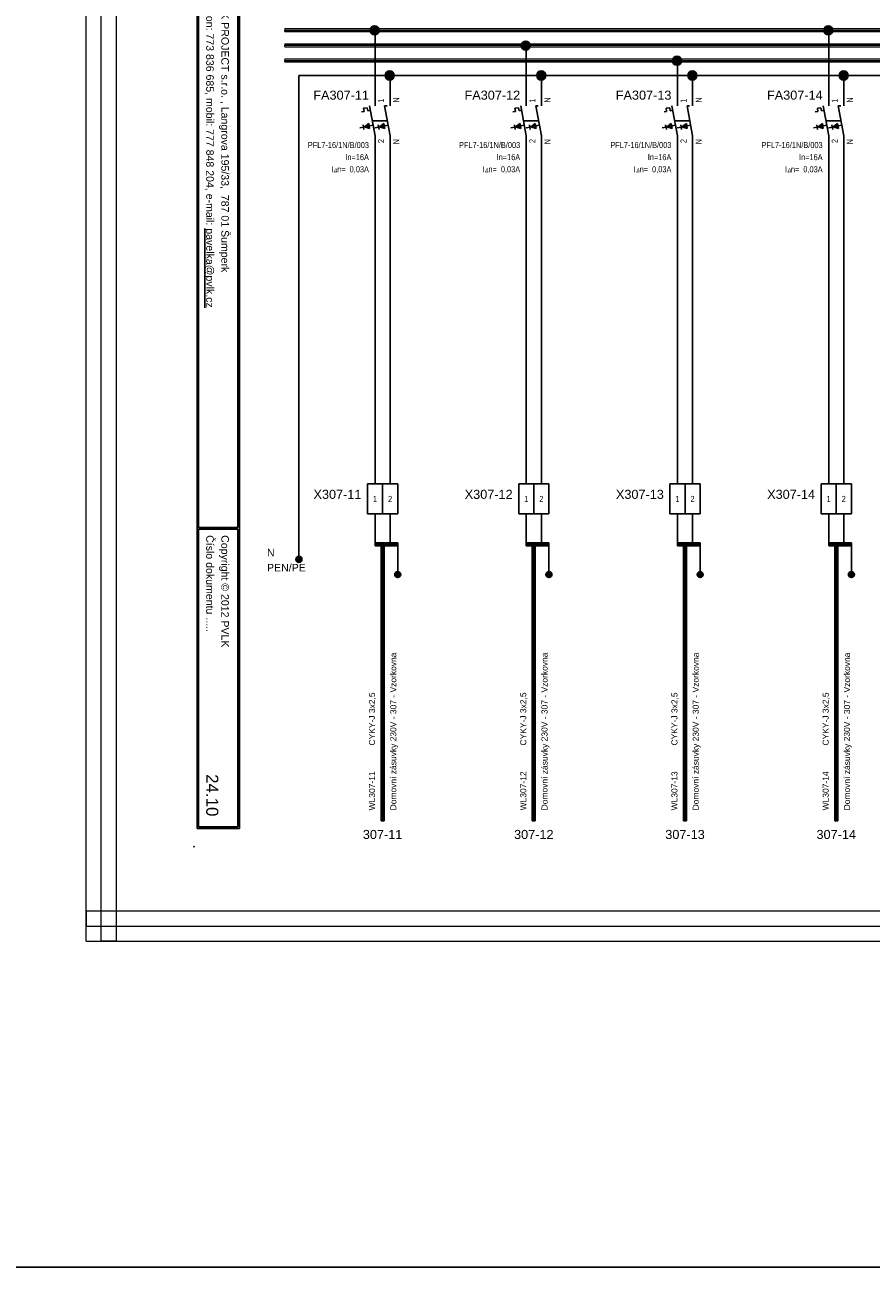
# Model space of a CAD drawing. Extents: x -3642 to 3381, y 3251 to 3904.
# Tile 29 of 41: x 1125 to 1404, y 3251 to 3662. Entities that reach past the tile are written whole.
import ezdxf
from ezdxf.enums import TextEntityAlignment as Align

# ---------------------------------------------------------------- set-up
doc = ezdxf.new("R2010")
doc.units = 0
doc.header["$MEASUREMENT"] = 0
for name, color, linetype in [('1-KRESBA', 7, 'Continuous'), ('__Bílá', 7, 'Continuous'), ('__Oranžová', 30, 'Continuous'), ('__Rudá 010', 10, 'Continuous'), ('__Svmodrá', 4, 'Continuous'), ('__Vínová 220', 220, 'Continuous'), ('__Zelená', 3, 'Continuous'), ('__Černá 250', 7, 'Continuous')]:
    doc.layers.add(name, color=color, linetype=linetype)
doc.styles.add('Arial', font='arial.ttf')
doc.styles.add('GENERATED_STYLE_1', font='arial.ttf')
doc.styles.add('GREEKC', font='greekc', dxfattribs={"width": 0.8, "height": 1.3})

# ---------------------------------------------------------------- blocks, each defined once
blk = doc.blocks.new('BLK_Razítko_malé_pro_rozváděče')
at = {"layer": '__Bílá'}
for p, q in [((15, -1), (15, -20)), ((15, -1), (294, -1)), ((15.5, -1.5), (15.5, -19.5)), ((15.5, -1.5), (184.5, -1.5)), ((184.5, -1.5), (184.5, -19.5)), ((185, -1.5), (185, -19.5)), ((185, -1.5), (293.5, -1.5)), ((293.5, -19.5), (293.5, -1.5)), ((294, -20), (294, -1)), ((15, -20), (294, -20)), ((15.5, -19.5), (184.5, -19.5)), ((185, -19.5), (293.5, -19.5)), ((15, -405), (15, -419)), ((15, -405), (294, -405)), ((15.5, -405.5), (15.5, -418.5)), ((15.5, -405.5), (194.5, -405.5)), ((194.5, -405.5), (194.5, -418.5)), ((195, -405.5), (195, -418.5)), ((195, -405.5), (293.5, -405.5)), ((293.5, -405.5), (293.5, -418.5)), ((294, -405), (294, -419)), ((15, -419), (294, -419)), ((15.5, -418.5), (194.5, -418.5)), ((195, -418.5), (293.5, -418.5))]:
    blk.add_line(p, q, dxfattribs=at)
for p in [(0, 0), (300, 0), (0, -420), (300, -420)]:
    blk.add_point(p, dxfattribs=at)
at = {"layer": '__Bílá', "style": 'Arial'}
for s, height, p in [('-', 3, (38, -7)), ('Dokument', 2.5, (187, -7)), ('-', 3, (210.5, -7)), ('SO/PS', 2.5, (17.5, -12)), ('-', 3, (38, -12)), ('Vypracoval', 2.5, (187, -12)), ('-', 3, (210.5, -12)), ('Investor', 2.5, (17.5, -17)), ('-', 3, (38, -17)), ('Datum', 2.5, (187, -17)), ('-', 3, (210.5, -17)), ('PVLK PROJECT s.r.o. , Langrova 195/33,  787 01 Šumperk', 2.5, (17.5, -411)), ('Copyright © 2012 PVLK', 2.5, (197, -411)), ('Telefon: 773 836 685, mobil: 777 848 204, e-mail: %%Upavelka@pvlk.cz', 2.5, (17.5, -416)), ('Číslo dokumentu .....', 2.5, (197, -416))]:
    blk.add_text(s, height=height, dxfattribs=at).set_placement(p)
at = {"layer": '__Vínová 220', "char_height": 2.5, "attachment_point": 7, "style": 'Arial'}
for s, insert in [('715 0908', (17.5, -7)), ('Rozšíření výrobního areálu firmy PLASTKON PRODUCT, S.R.O.', (42.5, -7.75)), ('R3 – Hlavní rozváděč 3NP', (215, -7.75)), ('SO 02 - Novostavba skladovací haly s administrativní budovou', (42.5, -12.75)), ('Miroslav Pavelka', (215, -12.75)), ('Plastkon product, s.r.o., Hlavní 147, Mikulovice 790 84', (42.5, -17.75)), ('06/2016', (215, -17.75))]:
    blk.add_mtext(s, dxfattribs=dict(at, insert=insert))
at = {"layer": '__Vínová 220', "style": 'Arial'}
blk.add_attdef('ČÍSLO', text='', height=4, dxfattribs=at).set_placement((290, -416), align=Align.RIGHT)
blk = doc.blocks.new('V0109A02')
for p, q in [((0, 0), (0, 10)), ((5, 10), (0, 10)), ((5, 0), (5, 10)), ((10, 10), (5, 10)), ((10, 0), (10, 10)), ((5, 0), (0, 0)), ((10, 0), (5, 0))]:
    blk.add_line(p, q)
at = {"style": 'Arial'}
blk.add_attdef('POPIS', text='', height=3, dxfattribs=at).set_placement((-2, 5), align=Align.RIGHT)
at = {"style": 'Arial', "width": 0.8}
for tag, p in [('S1', (2.5, 5)), ('S2', (7.5, 5))]:
    blk.add_attdef(tag, text='', height=2, dxfattribs=at).set_placement(p, align=Align.MIDDLE)
blk = doc.blocks.new('V0085A01')
h = blk.add_hatch(color=256)
edge = h.paths.add_edge_path()
edge.add_arc((0, 0), 1, 0, 360)
blk.add_circle((0, 0), 1)
blk = doc.blocks.new('FEVA0910')
h = blk.add_hatch(color=256)
h.paths.add_polyline_path([(-1.92, -1.71), (-2.06, -0.92), (-3.5, -2)])
h.paths.add_polyline_path([(-3.5, -2), (-1.77, -2.5), (-1.92, -1.71)])
h = blk.add_hatch(color=256)
h.paths.add_polyline_path([(2.94, -0.92), (1.5, -2), (3.08, -1.71)])
h.paths.add_polyline_path([(3.08, -1.71), (1.5, -2), (3.23, -2.5)])
for p, q in [((0, 5), (0, 10)), ((5, 5), (5, 10)), ((-3.75, 4.14), (-2.56, 4.35)), ((-3.75, 4.14), (-3.57, 3.12)), ((-2.56, 4.35), (-2.38, 3.34)), ((-1.82, 5), (0, -5)), ((3.18, 5), (5, -5)), ((3.18, 5), (4, 5)), ((-4.45, 2.96), (-3.57, 3.12)), ((-2.38, 3.34), (-1.54, 3.49)), ((-0.91, 0), (4.09, 0)), ((-3.79, -2.07), (-5.07, -2.29)), ((-3.93, -1.27), (-3.65, -2.86)), ((-3.5, -2), (-2.06, -0.92)), ((-3.5, -2), (-0.64, -1.48)), ((-3.5, -2), (-1.77, -2.5)), ((-2.06, -0.92), (-1.77, -2.5)), ((1.21, -2.07), (-0.07, -2.29)), ((1.07, -1.27), (1.35, -2.86)), ((1.5, -2), (2.94, -0.92)), ((1.5, -2), (4.36, -1.48)), ((1.5, -2), (3.23, -2.5)), ((2.94, -0.92), (3.23, -2.5)), ((0, -5), (0, -10)), ((5, -5), (5, -10))]:
    blk.add_line(p, q)
at = {"style": 'Arial', "width": 0.8}
for s, p in [('I', (-14.5, -17)), ('n=', (-12.5, -17))]:
    blk.add_text(s, height=2, dxfattribs=at).set_placement(p)
at = {"style": 'GREEKC', "oblique": 10, "width": 0.8}
blk.add_text('D', height=1.3, dxfattribs=at).set_placement((-13.68, -17))
at = {"style": 'Arial'}
blk.add_attdef('POPIS', text='', height=3, dxfattribs=at).set_placement((-2, 7), align=Align.RIGHT)
at = {"style": 'Arial', "width": 0.8}
for tag, p in [('NO1', (3, 6)), ('NO2', (8, 6))]:
    blk.add_attdef(tag, p, '', height=2, rotation=90, dxfattribs=at)
for tag, p in [('TYP', (-2, -9)), ('PROUD', (-2, -13)), ('REZID', (-2, -17)), ('DOPLŇ1', (-2, -21)), ('DOPLŇ2', (-2, -25))]:
    blk.add_attdef(tag, text='', height=2, dxfattribs=at).set_placement(p, align=Align.RIGHT)
for tag, p in [('CO1', (3, -6)), ('CO2', (8, -6))]:
    blk.add_attdef(tag, text='', height=2, rotation=90, dxfattribs=at).set_placement(p, align=Align.RIGHT)
blk = doc.blocks.new('L0001A02')
at = {"linetype": 'Continuous'}
h = blk.add_hatch(color=256, dxfattribs=at)
edge = h.paths.add_edge_path()
edge.add_arc((0, 0), 1.5, 0, 360)
blk.add_circle((0, 0), 1.5)

msp = doc.modelspace()

# ---------------------------------------------------------------- linework, layer by layer
at = {"layer": '1-KRESBA'}
for p, q in [((1240.38, 3640), (1240.38, 3660)), ((1390.38, 3640), (1390.38, 3660)), ((1290.38, 3640), (1290.38, 3655.12)), ((1340.38, 3640), (1340.38, 3650)), ((1522.78, 3645), (1215.21, 3645)), ((1215.21, 3645), (1215.21, 3485.1)), ((1245.38, 3640), (1245.38, 3645)), ((1295.38, 3645), (1265.21, 3645)), ((1295.38, 3640), (1295.38, 3645)), ((1345.38, 3645), (1315.21, 3645)), ((1345.38, 3640), (1345.38, 3645)), ((1395.38, 3645), (1365.21, 3645)), ((1395.38, 3640), (1395.38, 3645)), ((1240.38, 3510), (1240.38, 3620)), ((1245.38, 3620), (1245.38, 3510)), ((1290.38, 3510), (1290.38, 3620)), ((1295.38, 3620), (1295.38, 3510)), ((1340.38, 3510), (1340.38, 3620)), ((1345.38, 3620), (1345.38, 3510)), ((1390.38, 3510), (1390.38, 3620)), ((1395.38, 3620), (1395.38, 3510)), ((1240.38, 3500), (1240.38, 3490)), ((1245.38, 3500), (1245.38, 3490)), ((1290.38, 3500), (1290.38, 3490)), ((1295.38, 3500), (1295.38, 3490)), ((1340.38, 3500), (1340.38, 3490)), ((1345.38, 3500), (1345.38, 3490)), ((1390.38, 3500), (1390.38, 3490)), ((1395.38, 3500), (1395.38, 3490)), ((1240.38, 3490.5), (1240.38, 3490)), ((1240.38, 3490.5), (1247.88, 3490.5)), ((1240.38, 3489.5), (1240.38, 3490)), ((1240.38, 3490), (1247.88, 3490)), ((1240.38, 3489.5), (1247.88, 3489.5)), ((1242.38, 3398.53), (1242.38, 3490.5)), ((1242.38, 3490.5), (1242.88, 3490.5)), ((1242.88, 3398.53), (1242.88, 3490.5)), ((1243.38, 3490.5), (1242.88, 3490.5)), ((1243.38, 3398.53), (1243.38, 3490.5)), ((1247.88, 3490.5), (1247.88, 3490)), ((1247.88, 3490), (1247.88, 3480)), ((1247.88, 3489.5), (1247.88, 3490)), ((1290.38, 3490.5), (1290.38, 3490)), ((1290.38, 3490.5), (1297.88, 3490.5)), ((1290.38, 3489.5), (1290.38, 3490)), ((1290.38, 3490), (1297.88, 3490)), ((1290.38, 3489.5), (1297.88, 3489.5)), ((1292.38, 3398.53), (1292.38, 3490.5)), ((1292.38, 3490.5), (1292.88, 3490.5)), ((1292.88, 3398.53), (1292.88, 3490.5)), ((1293.38, 3490.5), (1292.88, 3490.5)), ((1293.38, 3398.53), (1293.38, 3490.5)), ((1297.88, 3490.5), (1297.88, 3490)), ((1297.88, 3490), (1297.88, 3480)), ((1297.88, 3489.5), (1297.88, 3490)), ((1340.38, 3490.5), (1340.38, 3490)), ((1340.38, 3490.5), (1347.88, 3490.5)), ((1340.38, 3489.5), (1340.38, 3490)), ((1340.38, 3490), (1347.88, 3490)), ((1340.38, 3489.5), (1347.88, 3489.5)), ((1342.38, 3398.53), (1342.38, 3490.5)), ((1342.38, 3490.5), (1342.88, 3490.5)), ((1342.88, 3398.53), (1342.88, 3490.5)), ((1343.38, 3490.5), (1342.88, 3490.5)), ((1343.38, 3398.53), (1343.38, 3490.5)), ((1347.88, 3490.5), (1347.88, 3490)), ((1347.88, 3490), (1347.88, 3480)), ((1347.88, 3489.5), (1347.88, 3490)), ((1390.38, 3490.5), (1390.38, 3490)), ((1390.38, 3490.5), (1397.88, 3490.5)), ((1390.38, 3489.5), (1390.38, 3490)), ((1390.38, 3490), (1397.88, 3490)), ((1390.38, 3489.5), (1397.88, 3489.5)), ((1392.38, 3398.53), (1392.38, 3490.5)), ((1392.38, 3490.5), (1392.88, 3490.5)), ((1392.88, 3398.53), (1392.88, 3490.5)), ((1393.38, 3490.5), (1392.88, 3490.5)), ((1393.38, 3398.53), (1393.38, 3490.5)), ((1397.88, 3490.5), (1397.88, 3490)), ((1397.88, 3490), (1397.88, 3480)), ((1397.88, 3489.5), (1397.88, 3490)), ((1242.38, 3398.53), (1242.88, 3398.53)), ((1243.38, 3398.53), (1242.88, 3398.53)), ((1292.38, 3398.53), (1292.88, 3398.53)), ((1293.38, 3398.53), (1292.88, 3398.53)), ((1342.38, 3398.53), (1342.88, 3398.53)), ((1343.38, 3398.53), (1342.88, 3398.53)), ((1392.38, 3398.53), (1392.88, 3398.53)), ((1393.38, 3398.53), (1392.88, 3398.53))]:
    msp.add_line(p, q, dxfattribs=at)
at = {"layer": '1-KRESBA', "color": 3}
msp.add_lwpolyline([(-3642.15, 3903.52), (3380.95, 3903.52), (3380.95, 3250.95), (-3642.15, 3250.95)], close=True, dxfattribs=at)
at = {"layer": '__Oranžová', "lineweight": 0}
for p, q in [((1210.57, 3660.5), (1210.57, 3660)), ((1210.57, 3660.5), (1560.57, 3660.5)), ((1210.57, 3659.5), (1210.57, 3660)), ((1210.57, 3660), (1560.57, 3660)), ((1210.57, 3659.5), (1560.57, 3659.5)), ((1210.57, 3655.5), (1210.57, 3655)), ((1210.57, 3655.5), (1560.57, 3655.5)), ((1210.57, 3654.5), (1210.57, 3655)), ((1210.57, 3655), (1560.57, 3655)), ((1210.57, 3654.5), (1560.57, 3654.5)), ((1210.57, 3650.5), (1210.57, 3650)), ((1210.57, 3650.5), (1560.57, 3650.5)), ((1210.57, 3649.5), (1210.57, 3650)), ((1210.57, 3650), (1560.57, 3650)), ((1210.57, 3649.5), (1560.57, 3649.5))]:
    msp.add_line(p, q, dxfattribs=at)
at = {"layer": '__Vínová 220', "lineweight": 0}
for p, q in [((1144.86, 3358.74), (1144.86, 3724.82)), ((1149.86, 3358.74), (1149.86, 3724.82)), ((1154.86, 3358.74), (1154.86, 3724.82)), ((1144.86, 3368.74), (1144.86, 3363.74)), ((1144.86, 3368.74), (1641.26, 3368.74)), ((1144.86, 3358.74), (1144.86, 3363.74)), ((1144.86, 3363.74), (1641.26, 3363.74)), ((1144.86, 3358.74), (1641.26, 3358.74)), ((1144.86, 3358.74), (1149.86, 3358.74)), ((1154.86, 3358.74), (1149.86, 3358.74))]:
    msp.add_line(p, q, dxfattribs=at)

# ---------------------------------------------------------------- block references
at = {"color": 250, "linetype": 'Continuous'}
for p in [(1215.22, 3484.97), (1247.88, 3480), (1297.88, 3480), (1347.88, 3480), (1397.88, 3480)]:
    msp.add_blockref('V0085A01', p, dxfattribs=at)
at = {"layer": '1-KRESBA', "rotation": 270}
msp.add_blockref('BLK_Razítko_malé_pro_rozváděče', (1600.57, 3690), dxfattribs=at).add_auto_attribs({'ČÍSLO': '24.10'})
at = {"layer": '1-KRESBA'}
for p in [(1240.23, 3659.93), (1390.23, 3659.93), (1290.23, 3654.9), (1340.23, 3649.86), (1245.25, 3645), (1295.33, 3645), (1345.28, 3645), (1395.31, 3645)]:
    msp.add_blockref('L0001A02', p, dxfattribs=at)
at = {"layer": '__Černá 250'}
for name, p, values in [('FEVA0910', (1240.38, 3630), {'POPIS': 'FA307-11', 'TYP': 'PFL7-16/1N/B/003', 'PROUD': 'In=16A', 'REZID': '0,03A', 'CO1': '2', 'NO1': '1', 'CO2': 'N', 'NO2': 'N'}), ('FEVA0910', (1290.38, 3630), {'POPIS': 'FA307-12', 'TYP': 'PFL7-16/1N/B/003', 'PROUD': 'In=16A', 'REZID': '0,03A', 'CO1': '2', 'NO1': '1', 'CO2': 'N', 'NO2': 'N'}), ('FEVA0910', (1340.38, 3630), {'POPIS': 'FA307-13', 'TYP': 'PFL7-16/1N/B/003', 'PROUD': 'In=16A', 'REZID': '0,03A', 'CO1': '2', 'NO1': '1', 'CO2': 'N', 'NO2': 'N'}), ('FEVA0910', (1390.38, 3630), {'POPIS': 'FA307-14', 'TYP': 'PFL7-16/1N/B/003', 'PROUD': 'In=16A', 'REZID': '0,03A', 'CO1': '2', 'NO1': '1', 'CO2': 'N', 'NO2': 'N'}), ('V0109A02', (1237.88, 3500), {'POPIS': 'X307-11', 'S1': '1', 'S2': '2'}), ('V0109A02', (1287.88, 3500), {'POPIS': 'X307-12', 'S1': '1', 'S2': '2'}), ('V0109A02', (1337.88, 3500), {'POPIS': 'X307-13', 'S1': '1', 'S2': '2'}), ('V0109A02', (1387.88, 3500), {'POPIS': 'X307-14', 'S1': '1', 'S2': '2'})]:
    msp.add_blockref(name, p, dxfattribs=at).add_auto_attribs(values)

# ---------------------------------------------------------------- texts
at = {"layer": '__Rudá 010', "style": 'Arial'}
for s, p in [('CYKY-J 3x2,5', (1240.38, 3423.45)), ('CYKY-J 3x2,5', (1290.38, 3423.45)), ('CYKY-J 3x2,5', (1340.38, 3423.45)), ('CYKY-J 3x2,5', (1390.38, 3423.45)), ('WL307-11', (1240.38, 3402)), ('WL307-12', (1290.38, 3402)), ('WL307-13', (1340.38, 3402)), ('WL307-14', (1390.38, 3402))]:
    msp.add_text(s, height=2, rotation=90, dxfattribs=at).set_placement(p)
at = {"layer": '__Rudá 010', "style": 'GENERATED_STYLE_1'}
for s, p in [('307-11', (1242.88, 3392.53)), ('307-12', (1292.88, 3392.53)), ('307-13', (1342.88, 3392.53)), ('307-14', (1392.88, 3392.53))]:
    msp.add_text(s, height=3, dxfattribs=at).set_placement(p, align=Align.CENTER)
at = {"layer": '__Rudá 010', "char_height": 2, "width": 62.8406, "attachment_point": 1, "rotation": 90, "style": 'Arial'}
for insert in [(1245.42, 3402), (1295.42, 3402), (1345.42, 3402), (1395.42, 3402)]:
    msp.add_mtext('Domovní zásuvky 230V - 307 - Vzorkovna', dxfattribs=dict(at, insert=insert))
at = {"layer": '__Svmodrá', "linetype": 'Continuous', "style": 'Arial'}
msp.add_text('N', height=2.5, dxfattribs=at).set_placement((1204.68, 3486))
at = {"layer": '__Zelená', "linetype": 'Continuous', "style": 'Arial'}
msp.add_text('PEN/PE', height=2.5, dxfattribs=at).set_placement((1204.68, 3481))

doc.saveas('drawing.dxf')
